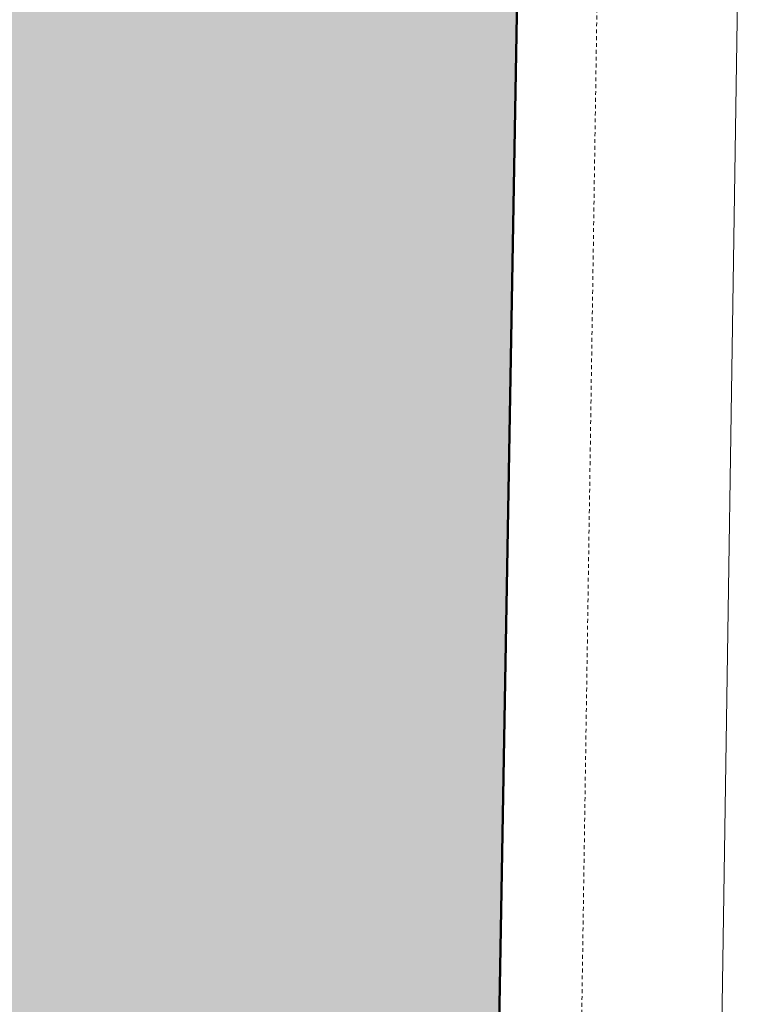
# Model space of a CAD drawing. Header units: millimetres. Extents: x -28761 to 4793, y -4271 to 20239.
# Tile 23 of 256: x -20361 to -19887, y 3791 to 4437. Entities that reach past the tile are written whole.
import ezdxf

# ---------------------------------------------------------------- set-up
doc = ezdxf.new("R2010")
doc.units = ezdxf.units.MM
doc.header["$MEASUREMENT"] = 0
doc.linetypes.add('Čárkovaná M', pattern=[4.5, 2.5, -2])
for name, color, linetype in [('5._POHLED ZÁPADNÍ_1_Konstrukce - nosné', 7, 'Continuous'), ('5._POHLED ZÁPADNÍ_1_TZB - ZTI', 7, 'Continuous'), ('5._POHLED ZÁPADNÍ_1_Výplně – Řezové', 7, 'Continuous')]:
    doc.layers.add(name, color=color, linetype=linetype)

msp = doc.modelspace()

# ---------------------------------------------------------------- hatches: boundary and pattern name
at = {"layer": '5._POHLED ZÁPADNÍ_1_Výplně – Řezové', "linetype": 'Continuous', "lineweight": 13}
msp.add_hatch(color=254, dxfattribs=at).paths.add_polyline_path([(-20427.35, 3427.35), (-20438.42, 2799.01), (-20063.48, 2792.41), (-20033.81, 4477.45), (-20408.75, 4484.06), (-20423.92, 3622.47), (-20423.92, 3427.35)])

# ---------------------------------------------------------------- linework, layer by layer
at = {"layer": '5._POHLED ZÁPADNÍ_1_Konstrukce - nosné', "color": 7, "linetype": 'Continuous', "lineweight": 50, "flags": 128}
msp.add_lwpolyline([(-20048.77, 3627.59), (-20033.81, 4477.45)], dxfattribs=at)
at = {"layer": '5._POHLED ZÁPADNÍ_1_TZB - ZTI', "color": 6, "linetype": 'Čárkovaná M', "lineweight": 20}
msp.add_line((-19978.71, 4660.08), (-20036.76, 813.45), dxfattribs=at)
at = {"layer": '5._POHLED ZÁPADNÍ_1_TZB - ZTI', "color": 6, "linetype": 'Continuous', "lineweight": 20}
msp.add_line((-19886.59, 4660.08), (-19943.05, 919.07), dxfattribs=at)

doc.saveas('drawing.dxf')
